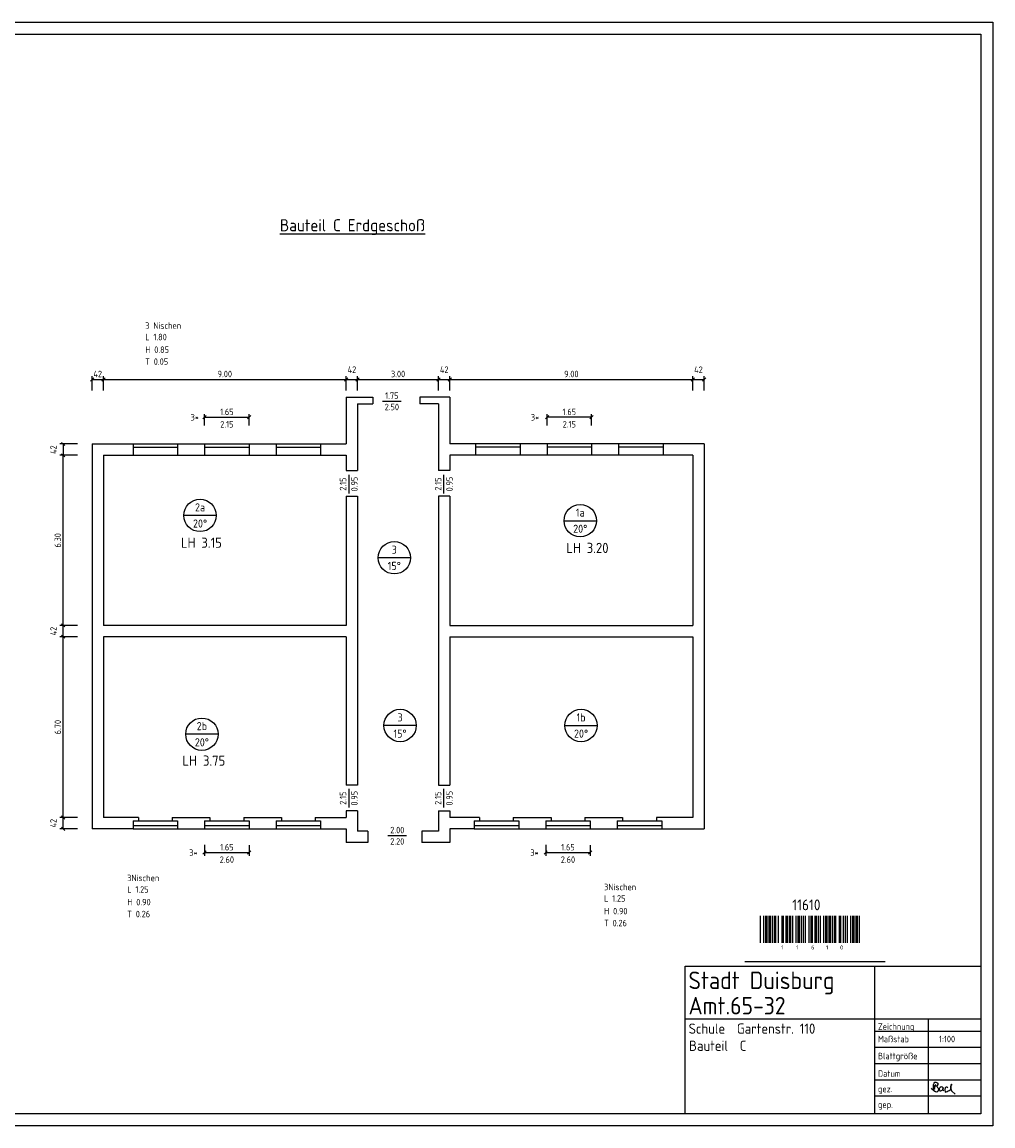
# Model space of a CAD drawing. Header units: metres. Extents: x 0 to 72, y 0 to 40.9.
# Tile 2 of 2: x 36 to 72, y 0 to 40.9. Entities that reach past the tile are written whole.
import ezdxf
from ezdxf.enums import TextEntityAlignment as Align

# ---------------------------------------------------------------- set-up
doc = ezdxf.new("R2010")
doc.units = ezdxf.units.M
doc.header["$LTSCALE"] = 0.015
doc.header["$PDMODE"] = 35
for name, color, linetype in [('BEM', 7, 'Continuous'), ('FENSTER', 4, 'Continuous'), ('RAHMEN', 7, 'Continuous'), ('RAHMEN-TEXT', 7, 'Continuous'), ('TEXT', 7, 'Continuous'), ('WAND', 62, 'Continuous')]:
    doc.layers.add(name, color=color, linetype=linetype)
doc.styles.add('ISOCP', font='isocp.shx', dxfattribs={"height": 0.24})
doc.dimstyles.new('METER_2S', dxfattribs={"dimtxt": 0.24, "dimasz": 0.12, "dimexe": 0.12, "dimexo": 0.12, "dimgap": 0.08, "dimtad": 1, "dimdec": 0, "dimlfac": 100, "dimzin": 5, "dimdsep": 46, "dimtxsty": 'ISOCP', "dimblk1": 'OBLIQUE', "dimblk2": 'OBLIQUE', "dimsah": 1, "dimcen": 0, "dimclrd": 256, "dimclre": 256, "dimclrt": 256, "dimadec": 0, "dimazin": 0, "dimtfac": 1, "dimtdec": 0, "dimtofl": 0, "dimtmove": 2, "dimatfit": 3, "dimldrblk": 'DOT', "dimfxl": 0, "dimtolj": 1, "dimtzin": 0, "dimlwd": -1, "dimlwe": -1, "dimarcsym": 0})

# ---------------------------------------------------------------- blocks, each defined once
blk = doc.blocks.new('_OBLIQUE')
at = {"color": 0, "linetype": 'ByBlock'}
blk.add_line((-0.5, -0.5), (0.5, 0.5), dxfattribs=at)
blk = doc.blocks.new('*D30')
at = {"layer": 'BEM'}
for p, q in [((38.028, 25.267), (37.378, 25.267)), ((37.498, 25.267), (37.498, 24.847)), ((38.028, 24.847), (37.378, 24.847))]:
    blk.add_line(p, q, dxfattribs=at)
at = {"layer": 'DEFPOINTS', "color": 0}
for p in [(38.148, 25.267), (37.498, 24.847), (38.148, 24.847)]:
    blk.add_point(p, dxfattribs=at)
at = {"layer": 'BEM', "xscale": 0.12, "yscale": 0.12, "zscale": 0.12}
for p, rotation in [((37.498, 25.267), 90), ((37.498, 24.847), 270)]:
    blk.add_blockref('_OBLIQUE', p, dxfattribs=dict(at, rotation=rotation))
at = {"layer": 'BEM', "insert": (37.138, 25.057), "char_height": 0.24, "attachment_point": 5, "rotation": 90, "style": 'ISOCP'}
blk.add_mtext('\\A1;42', dxfattribs=at)
blk = doc.blocks.new('_Dot')
at = {"color": 0, "linetype": 'ByBlock', "lineweight": -2}
blk.add_line((-0.5, 0), (-1, 0), dxfattribs=at)
at = {"color": 0, "linetype": 'ByBlock', "const_width": 0.5}
blk.add_lwpolyline([(-0.25, 0, 1), (0.25, 0, 1)], format="xyb", close=True, dxfattribs=at)
blk = doc.blocks.new('*D31')
at = {"layer": 'BEM'}
for p, q in [((38.568, 27.248), (38.568, 27.781)), ((38.568, 27.661), (38.988, 27.661)), ((38.988, 27.248), (38.988, 27.781))]:
    blk.add_line(p, q, dxfattribs=at)
at = {"layer": 'DEFPOINTS', "color": 0}
for p in [(38.988, 27.661), (38.568, 27.128), (38.988, 27.128)]:
    blk.add_point(p, dxfattribs=at)
at = {"layer": 'BEM', "xscale": 0.12, "yscale": 0.12, "zscale": 0.12, "rotation": 180}
blk.add_blockref('_OBLIQUE', (38.568, 27.661), dxfattribs=at)
at = {"layer": 'BEM', "xscale": 0.12, "yscale": 0.12, "zscale": 0.12}
blk.add_blockref('_OBLIQUE', (38.988, 27.661), dxfattribs=at)
at = {"layer": 'BEM', "insert": (38.778, 27.861), "char_height": 0.24, "attachment_point": 5, "style": 'ISOCP'}
blk.add_mtext('\\A1;42', dxfattribs=at)
blk = doc.blocks.new('*D32')
at = {"layer": 'BEM'}
for p, q in [((38.988, 27.248), (38.988, 27.781)), ((38.988, 27.661), (47.988, 27.661)), ((47.988, 27.248), (47.988, 27.781))]:
    blk.add_line(p, q, dxfattribs=at)
at = {"layer": 'DEFPOINTS', "color": 0}
for p in [(47.988, 27.661), (38.988, 27.128), (47.988, 27.128)]:
    blk.add_point(p, dxfattribs=at)
at = {"layer": 'BEM', "xscale": 0.12, "yscale": 0.12, "zscale": 0.12, "rotation": 180}
blk.add_blockref('_OBLIQUE', (38.988, 27.661), dxfattribs=at)
at = {"layer": 'BEM', "xscale": 0.12, "yscale": 0.12, "zscale": 0.12}
blk.add_blockref('_OBLIQUE', (47.988, 27.661), dxfattribs=at)
at = {"layer": 'BEM', "insert": (43.488, 27.861), "char_height": 0.24, "attachment_point": 5, "style": 'ISOCP'}
blk.add_mtext('\\A1;9.00', dxfattribs=at)
blk = doc.blocks.new('*D33')
at = {"layer": 'BEM'}
for p, q in [((47.988, 27.248), (47.988, 27.781)), ((47.988, 27.661), (48.408, 27.661)), ((48.408, 27.248), (48.408, 27.781))]:
    blk.add_line(p, q, dxfattribs=at)
at = {"layer": 'DEFPOINTS', "color": 0}
for p in [(48.408, 27.661), (47.988, 27.128), (48.408, 27.128)]:
    blk.add_point(p, dxfattribs=at)
at = {"layer": 'BEM', "xscale": 0.12, "yscale": 0.12, "zscale": 0.12, "rotation": 180}
blk.add_blockref('_OBLIQUE', (47.988, 27.661), dxfattribs=at)
at = {"layer": 'BEM', "xscale": 0.12, "yscale": 0.12, "zscale": 0.12}
blk.add_blockref('_OBLIQUE', (48.408, 27.661), dxfattribs=at)
at = {"layer": 'BEM', "insert": (48.198, 28.021), "char_height": 0.24, "attachment_point": 5, "style": 'ISOCP'}
blk.add_mtext('\\A1;42', dxfattribs=at)
blk = doc.blocks.new('*D20')
at = {"layer": 'BEM'}
for p, q in [((48.408, 27.248), (48.408, 27.781)), ((48.408, 27.661), (51.408, 27.661)), ((51.408, 27.248), (51.408, 27.781))]:
    blk.add_line(p, q, dxfattribs=at)
at = {"layer": 'DEFPOINTS', "color": 0}
for p in [(51.408, 27.661), (48.408, 27.128), (51.408, 27.128)]:
    blk.add_point(p, dxfattribs=at)
at = {"layer": 'BEM', "xscale": 0.12, "yscale": 0.12, "zscale": 0.12, "rotation": 180}
blk.add_blockref('_OBLIQUE', (48.408, 27.661), dxfattribs=at)
at = {"layer": 'BEM', "xscale": 0.12, "yscale": 0.12, "zscale": 0.12}
blk.add_blockref('_OBLIQUE', (51.408, 27.661), dxfattribs=at)
at = {"layer": 'BEM', "insert": (49.908, 27.861), "char_height": 0.24, "attachment_point": 5, "style": 'ISOCP'}
blk.add_mtext('\\A1;3.00', dxfattribs=at)
blk = doc.blocks.new('*D21')
at = {"layer": 'BEM'}
for p, q in [((51.408, 27.248), (51.408, 27.781)), ((51.408, 27.661), (51.828, 27.661)), ((51.828, 27.248), (51.828, 27.781))]:
    blk.add_line(p, q, dxfattribs=at)
at = {"layer": 'DEFPOINTS', "color": 0}
for p in [(51.828, 27.661), (51.408, 27.128), (51.828, 27.128)]:
    blk.add_point(p, dxfattribs=at)
at = {"layer": 'BEM', "xscale": 0.12, "yscale": 0.12, "zscale": 0.12, "rotation": 180}
blk.add_blockref('_OBLIQUE', (51.408, 27.661), dxfattribs=at)
at = {"layer": 'BEM', "xscale": 0.12, "yscale": 0.12, "zscale": 0.12}
blk.add_blockref('_OBLIQUE', (51.828, 27.661), dxfattribs=at)
at = {"layer": 'BEM', "insert": (51.618, 28.021), "char_height": 0.24, "attachment_point": 5, "style": 'ISOCP'}
blk.add_mtext('\\A1;42', dxfattribs=at)
blk = doc.blocks.new('*D22')
at = {"layer": 'BEM'}
for p, q in [((51.828, 27.248), (51.828, 27.781)), ((51.828, 27.661), (60.828, 27.661)), ((60.828, 27.248), (60.828, 27.781))]:
    blk.add_line(p, q, dxfattribs=at)
at = {"layer": 'DEFPOINTS', "color": 0}
for p in [(60.828, 27.661), (51.828, 27.128), (60.828, 27.128)]:
    blk.add_point(p, dxfattribs=at)
at = {"layer": 'BEM', "xscale": 0.12, "yscale": 0.12, "zscale": 0.12, "rotation": 180}
blk.add_blockref('_OBLIQUE', (51.828, 27.661), dxfattribs=at)
at = {"layer": 'BEM', "xscale": 0.12, "yscale": 0.12, "zscale": 0.12}
blk.add_blockref('_OBLIQUE', (60.828, 27.661), dxfattribs=at)
at = {"layer": 'BEM', "insert": (56.328, 27.861), "char_height": 0.24, "attachment_point": 5, "style": 'ISOCP'}
blk.add_mtext('\\A1;9.00', dxfattribs=at)
blk = doc.blocks.new('*D23')
at = {"layer": 'BEM'}
for p, q in [((60.828, 27.248), (60.828, 27.781)), ((60.828, 27.661), (61.248, 27.661)), ((61.248, 27.248), (61.248, 27.781))]:
    blk.add_line(p, q, dxfattribs=at)
at = {"layer": 'DEFPOINTS', "color": 0}
for p in [(61.248, 27.661), (60.828, 27.128), (61.248, 27.128)]:
    blk.add_point(p, dxfattribs=at)
at = {"layer": 'BEM', "xscale": 0.12, "yscale": 0.12, "zscale": 0.12, "rotation": 180}
blk.add_blockref('_OBLIQUE', (60.828, 27.661), dxfattribs=at)
at = {"layer": 'BEM', "xscale": 0.12, "yscale": 0.12, "zscale": 0.12}
blk.add_blockref('_OBLIQUE', (61.248, 27.661), dxfattribs=at)
at = {"layer": 'BEM', "insert": (61.038, 28.021), "char_height": 0.24, "attachment_point": 5, "style": 'ISOCP'}
blk.add_mtext('\\A1;42', dxfattribs=at)
blk = doc.blocks.new('*D24')
at = {"layer": 'BEM'}
for p, q in [((38.028, 11.427), (37.378, 11.427)), ((37.498, 11.007), (37.498, 11.427)), ((38.028, 11.007), (37.378, 11.007))]:
    blk.add_line(p, q, dxfattribs=at)
at = {"layer": 'DEFPOINTS', "color": 0}
for p in [(37.498, 11.427), (38.148, 11.427), (38.148, 11.007)]:
    blk.add_point(p, dxfattribs=at)
at = {"layer": 'BEM', "xscale": 0.12, "yscale": 0.12, "zscale": 0.12}
for p, rotation in [((37.498, 11.427), 90), ((37.498, 11.007), 270)]:
    blk.add_blockref('_OBLIQUE', p, dxfattribs=dict(at, rotation=rotation))
at = {"layer": 'BEM', "insert": (37.138, 11.217), "char_height": 0.24, "attachment_point": 5, "rotation": 90, "style": 'ISOCP'}
blk.add_mtext('\\A1;42', dxfattribs=at)
blk = doc.blocks.new('*D25')
at = {"layer": 'BEM'}
for p, q in [((38.028, 18.127), (37.378, 18.127)), ((37.498, 11.427), (37.498, 18.127)), ((38.028, 11.427), (37.378, 11.427))]:
    blk.add_line(p, q, dxfattribs=at)
at = {"layer": 'DEFPOINTS', "color": 0}
for p in [(37.498, 18.127), (38.148, 18.127), (38.148, 11.427)]:
    blk.add_point(p, dxfattribs=at)
at = {"layer": 'BEM', "xscale": 0.12, "yscale": 0.12, "zscale": 0.12}
for p, rotation in [((37.498, 18.127), 90), ((37.498, 11.427), 270)]:
    blk.add_blockref('_OBLIQUE', p, dxfattribs=dict(at, rotation=rotation))
at = {"layer": 'BEM', "insert": (37.298, 14.777), "char_height": 0.24, "attachment_point": 5, "rotation": 90, "style": 'ISOCP'}
blk.add_mtext('\\A1;6.70', dxfattribs=at)
blk = doc.blocks.new('*D26')
at = {"layer": 'BEM'}
for p, q in [((38.028, 18.547), (37.378, 18.547)), ((37.498, 18.127), (37.498, 18.547)), ((38.028, 18.127), (37.378, 18.127))]:
    blk.add_line(p, q, dxfattribs=at)
at = {"layer": 'DEFPOINTS', "color": 0}
for p in [(37.498, 18.547), (38.148, 18.547), (38.148, 18.127)]:
    blk.add_point(p, dxfattribs=at)
at = {"layer": 'BEM', "xscale": 0.12, "yscale": 0.12, "zscale": 0.12}
for p, rotation in [((37.498, 18.547), 90), ((37.498, 18.127), 270)]:
    blk.add_blockref('_OBLIQUE', p, dxfattribs=dict(at, rotation=rotation))
at = {"layer": 'BEM', "insert": (37.138, 18.337), "char_height": 0.24, "attachment_point": 5, "rotation": 90, "style": 'ISOCP'}
blk.add_mtext('\\A1;42', dxfattribs=at)
blk = doc.blocks.new('*D27')
at = {"layer": 'BEM'}
for p, q in [((38.028, 24.847), (37.378, 24.847)), ((37.498, 18.547), (37.498, 24.847)), ((38.028, 18.547), (37.378, 18.547))]:
    blk.add_line(p, q, dxfattribs=at)
at = {"layer": 'DEFPOINTS', "color": 0}
for p in [(37.498, 24.847), (38.148, 24.847), (38.148, 18.547)]:
    blk.add_point(p, dxfattribs=at)
at = {"layer": 'BEM', "xscale": 0.12, "yscale": 0.12, "zscale": 0.12}
for p, rotation in [((37.498, 24.847), 90), ((37.498, 18.547), 270)]:
    blk.add_blockref('_OBLIQUE', p, dxfattribs=dict(at, rotation=rotation))
at = {"layer": 'BEM', "insert": (37.298, 21.697), "char_height": 0.24, "attachment_point": 5, "rotation": 90, "style": 'ISOCP'}
blk.add_mtext('\\A1;6.30', dxfattribs=at)
blk = doc.blocks.new('*D28')
at = {"layer": 'BEM'}
for p, q in [((42.738, 25.957), (42.738, 26.377)), ((42.738, 26.257), (44.388, 26.257)), ((44.388, 25.957), (44.388, 26.377))]:
    blk.add_line(p, q, dxfattribs=at)
at = {"layer": 'DEFPOINTS', "color": 0}
for p in [(44.388, 26.257), (42.738, 25.837), (44.388, 25.837)]:
    blk.add_point(p, dxfattribs=at)
at = {"layer": 'BEM', "xscale": 0.12, "yscale": 0.12, "zscale": 0.12, "rotation": 180}
blk.add_blockref('_OBLIQUE', (42.738, 26.257), dxfattribs=at)
at = {"layer": 'BEM', "xscale": 0.12, "yscale": 0.12, "zscale": 0.12}
blk.add_blockref('_OBLIQUE', (44.388, 26.257), dxfattribs=at)
at = {"layer": 'BEM', "insert": (43.563, 26.457), "char_height": 0.24, "attachment_point": 5, "style": 'ISOCP'}
blk.add_mtext('\\A1;1.65', dxfattribs=at)
blk = doc.blocks.new('*D29')
at = {"layer": 'BEM'}
for p, q in [((55.428, 25.957), (55.428, 26.377)), ((57.078, 26.257), (55.428, 26.257)), ((57.078, 25.957), (57.078, 26.377))]:
    blk.add_line(p, q, dxfattribs=at)
at = {"layer": 'DEFPOINTS', "color": 0}
for p in [(55.428, 26.257), (55.428, 25.837), (57.078, 25.837)]:
    blk.add_point(p, dxfattribs=at)
at = {"layer": 'BEM', "xscale": 0.12, "yscale": 0.12, "zscale": 0.12, "rotation": 180}
blk.add_blockref('_OBLIQUE', (55.428, 26.257), dxfattribs=at)
at = {"layer": 'BEM', "xscale": 0.12, "yscale": 0.12, "zscale": 0.12}
blk.add_blockref('_OBLIQUE', (57.078, 26.257), dxfattribs=at)
at = {"layer": 'BEM', "insert": (56.253, 26.457), "char_height": 0.24, "attachment_point": 5, "style": 'ISOCP'}
blk.add_mtext('\\A1;1.65', dxfattribs=at)
blk = doc.blocks.new('*D34')
at = {"layer": 'BEM'}
for p, q in [((55.378, 10.417), (55.378, 10.007)), ((57.028, 10.407), (57.028, 10.007)), ((55.378, 10.127), (57.028, 10.127))]:
    blk.add_line(p, q, dxfattribs=at)
at = {"layer": 'DEFPOINTS', "color": 0}
for p in [(55.378, 10.537), (57.028, 10.527), (57.028, 10.127)]:
    blk.add_point(p, dxfattribs=at)
at = {"layer": 'BEM', "xscale": 0.12, "yscale": 0.12, "zscale": 0.12, "rotation": 180}
blk.add_blockref('_OBLIQUE', (55.378, 10.127), dxfattribs=at)
at = {"layer": 'BEM', "xscale": 0.12, "yscale": 0.12, "zscale": 0.12}
blk.add_blockref('_OBLIQUE', (57.028, 10.127), dxfattribs=at)
at = {"layer": 'BEM', "insert": (56.203, 10.327), "char_height": 0.24, "attachment_point": 5, "style": 'ISOCP'}
blk.add_mtext('\\A1;1.65', dxfattribs=at)
blk = doc.blocks.new('*D35')
at = {"layer": 'BEM'}
for p, q in [((42.738, 10.417), (42.738, 10.007)), ((44.388, 10.407), (44.388, 10.007)), ((42.738, 10.127), (44.388, 10.127))]:
    blk.add_line(p, q, dxfattribs=at)
at = {"layer": 'DEFPOINTS', "color": 0}
for p in [(42.738, 10.537), (44.388, 10.527), (44.388, 10.127)]:
    blk.add_point(p, dxfattribs=at)
at = {"layer": 'BEM', "xscale": 0.12, "yscale": 0.12, "zscale": 0.12, "rotation": 180}
blk.add_blockref('_OBLIQUE', (42.738, 10.127), dxfattribs=at)
at = {"layer": 'BEM', "xscale": 0.12, "yscale": 0.12, "zscale": 0.12}
blk.add_blockref('_OBLIQUE', (44.388, 10.127), dxfattribs=at)
at = {"layer": 'BEM', "insert": (43.563, 10.327), "char_height": 0.24, "attachment_point": 5, "style": 'ISOCP'}
blk.add_mtext('\\A1;1.65', dxfattribs=at)

msp = doc.modelspace()

# ---------------------------------------------------------------- linework, layer by layer
at = {"layer": 'FENSTER'}
for p, q in [((40.088, 25.267), (41.738, 25.267)), ((40.088, 25.147), (41.738, 25.147)), ((42.738, 25.267), (44.388, 25.267)), ((42.738, 25.147), (44.388, 25.147)), ((45.388, 25.267), (47.038, 25.267)), ((45.388, 25.147), (47.038, 25.147)), ((54.428, 25.267), (52.778, 25.267)), ((54.428, 25.147), (52.778, 25.147)), ((57.078, 25.267), (55.428, 25.267)), ((57.078, 25.147), (55.428, 25.147)), ((59.728, 25.267), (58.078, 25.267)), ((59.728, 25.147), (58.078, 25.147)), ((40.088, 24.847), (41.738, 24.847)), ((42.738, 24.847), (44.388, 24.847)), ((45.388, 24.847), (47.038, 24.847)), ((54.428, 24.847), (52.778, 24.847)), ((57.078, 24.847), (55.428, 24.847)), ((59.728, 24.847), (58.078, 24.847)), ((40.088, 11.127), (41.738, 11.127)), ((40.288, 11.307), (41.538, 11.307)), ((42.738, 11.127), (44.388, 11.127)), ((42.938, 11.307), (44.188, 11.307)), ((45.388, 11.127), (47.038, 11.127)), ((45.588, 11.307), (46.838, 11.307)), ((52.728, 11.127), (54.378, 11.127)), ((52.928, 11.307), (54.178, 11.307)), ((55.378, 11.127), (57.028, 11.127)), ((55.578, 11.307), (56.828, 11.307)), ((58.028, 11.127), (59.678, 11.127)), ((58.228, 11.307), (59.478, 11.307)), ((40.088, 11.007), (41.738, 11.007)), ((42.738, 11.007), (44.388, 11.007)), ((45.388, 11.007), (47.038, 11.007)), ((52.728, 11.007), (54.378, 11.007)), ((55.378, 11.007), (57.028, 11.007)), ((58.028, 11.007), (59.678, 11.007))]:
    msp.add_line(p, q, dxfattribs=at)
at = {"layer": 'RAHMEN'}
for p, q in [((63.335, 6.79), (63.335, 7.79)), ((63.46, 6.79), (63.46, 7.79)), ((63.535, 6.79), (63.535, 7.79)), ((63.585, 6.79), (63.585, 7.79)), ((63.66, 6.79), (63.66, 7.79)), ((63.71, 6.79), (63.71, 7.79)), ((63.785, 6.79), (63.785, 7.79)), ((63.86, 6.79), (63.86, 7.79)), ((63.91, 6.79), (63.91, 7.79)), ((64.01, 6.79), (64.01, 7.79)), ((64.135, 6.79), (64.135, 7.79)), ((64.185, 6.79), (64.185, 7.79)), ((64.285, 6.79), (64.285, 7.79)), ((64.335, 6.79), (64.335, 7.79)), ((64.41, 6.79), (64.41, 7.79)), ((64.46, 6.79), (64.46, 7.79)), ((64.535, 6.79), (64.535, 7.79)), ((64.66, 6.79), (64.66, 7.79)), ((64.735, 6.79), (64.735, 7.79)), ((64.785, 6.79), (64.785, 7.79)), ((64.86, 6.79), (64.86, 7.79)), ((64.935, 6.79), (64.935, 7.79)), ((65.01, 6.79), (65.01, 7.79)), ((65.135, 6.79), (65.135, 7.79)), ((65.21, 6.79), (65.21, 7.79)), ((65.26, 6.79), (65.26, 7.79)), ((65.36, 6.79), (65.36, 7.79)), ((65.41, 6.79), (65.41, 7.79)), ((65.485, 6.79), (65.485, 7.79)), ((65.56, 6.79), (65.56, 7.79)), ((65.685, 6.79), (65.685, 7.79)), ((65.76, 6.79), (65.76, 7.79)), ((65.81, 6.79), (65.81, 7.79)), ((65.885, 6.79), (65.885, 7.79)), ((65.935, 6.79), (65.935, 7.79)), ((66.01, 6.79), (66.01, 7.79)), ((66.085, 6.79), (66.085, 7.79)), ((66.135, 6.79), (66.135, 7.79)), ((66.26, 6.79), (66.26, 7.79)), ((66.31, 6.79), (66.31, 7.79)), ((66.41, 6.79), (66.41, 7.79)), ((66.485, 6.79), (66.485, 7.79)), ((66.56, 6.79), (66.56, 7.79)), ((66.685, 6.79), (66.685, 7.79)), ((66.76, 6.79), (66.76, 7.79)), ((66.81, 6.79), (66.81, 7.79)), ((66.885, 6.79), (66.885, 7.79)), ((66.935, 6.79), (66.935, 7.79)), ((67.01, 6.79), (67.01, 7.79)), ((62.761, 6.09), (67.961, 6.09)), ((67.56, 5.92), (67.56, 0.45)), ((69.555, 3.95), (69.555, 0.45))]:
    msp.add_line(p, q, dxfattribs=at)
for points in [[(71.95, 0), (0, 0), (0, 40.9), (71.95, 40.9)], [(71.5, 0.45), (2, 0.45), (2, 40.45), (71.5, 40.45)], [(71.5, 0.45), (60.55, 0.45), (60.55, 5.92), (71.5, 5.92)]]:
    msp.add_lwpolyline(points, close=True, dxfattribs=at)
for points in [[(67.579, 3.95), (60.55, 3.95)], [(71.5, 3.95), (67.579, 3.95)], [(71.5, 3.5), (67.56, 3.5)], [(71.53, 2.9), (67.56, 2.9)], [(71.5, 2.3), (67.56, 2.3)], [(71.5, 1.7), (67.56, 1.7)], [(69.773, 1.295), (69.754, 1.394), (69.75, 1.53), (69.769, 1.579), (69.802, 1.621), (69.833, 1.622), (69.889, 1.596), (69.919, 1.552), (69.871, 1.49), (69.869, 1.472), (69.896, 1.42), (69.934, 1.382), (69.935, 1.355), (69.907, 1.273), (69.869, 1.256), (69.819, 1.265), (69.758, 1.305), (69.694, 1.359), (69.671, 1.404)], [(69.759, 1.367), (69.798, 1.389), (69.802, 1.453), (69.801, 1.498), (69.818, 1.52), (69.835, 1.541)], [(69.869, 1.472), (69.802, 1.47)], [(70.101, 1.412), (70.07, 1.442), (70.036, 1.449), (69.991, 1.427), (69.966, 1.399), (69.956, 1.373), (69.966, 1.331), (69.984, 1.297), (70.021, 1.297), (70.064, 1.319), (70.095, 1.35), (70.101, 1.412), (70.095, 1.35), (70.118, 1.301)], [(70.277, 1.408), (70.25, 1.442), (70.218, 1.44), (70.194, 1.425), (70.175, 1.409), (70.164, 1.354), (70.182, 1.255), (70.252, 1.273), (70.293, 1.295), (70.327, 1.316), (70.363, 1.337), (70.379, 1.353), (70.394, 1.373), (70.391, 1.459), (70.401, 1.507), (70.423, 1.542), (70.401, 1.507), (70.391, 1.459), (70.393, 1.397), (70.394, 1.373), (70.42, 1.295), (70.552, 1.177)], [(71.5, 1.1), (67.56, 1.1)]]:
    msp.add_lwpolyline(points, dxfattribs=at)
at = {"layer": 'TEXT'}
for p, q in [((50.022, 26.838), (49.332, 26.838)), ((48.088, 24.127), (48.088, 23.437)), ((51.593, 24.127), (51.593, 23.437)), ((43.17, 22.62), (41.97, 22.62)), ((56.058, 22.426), (57.258, 22.426)), ((50.368, 21.051), (49.168, 21.051)), ((50.583, 14.836), (49.383, 14.836)), ((56.088, 14.836), (57.288, 14.836)), ((43.239, 14.514), (42.039, 14.514)), ((48.088, 12.487), (48.088, 11.797)), ((51.591, 12.487), (51.591, 11.797)), ((50.224, 10.743), (49.534, 10.743))]:
    msp.add_line(p, q, dxfattribs=at)
for centre in [(42.57, 22.62), (56.658, 22.426), (49.768, 21.051), (49.983, 14.836), (56.688, 14.836), (42.639, 14.514)]:
    msp.add_circle(centre, 0.6, dxfattribs=at)
at = {"layer": 'WAND'}
for p, q in [((47.988, 27.007), (47.988, 25.267)), ((47.988, 27.007), (48.97, 27.007)), ((48.97, 27.007), (48.97, 26.757)), ((50.72, 27.007), (50.72, 26.757)), ((51.828, 27.007), (50.72, 27.007)), ((51.828, 27.007), (51.828, 25.267)), ((48.408, 26.757), (48.97, 26.757)), ((48.408, 26.757), (48.408, 24.287)), ((51.408, 26.757), (50.72, 26.757)), ((51.408, 26.757), (51.408, 24.287)), ((38.568, 25.267), (38.568, 11.007)), ((38.568, 25.267), (40.088, 25.267)), ((40.088, 25.267), (40.088, 24.847)), ((41.738, 25.267), (41.738, 24.847)), ((41.738, 25.267), (42.738, 25.267)), ((42.738, 25.267), (42.738, 24.847)), ((44.388, 25.267), (44.388, 24.847)), ((44.388, 25.267), (45.388, 25.267)), ((45.388, 25.267), (45.388, 24.847)), ((47.038, 25.267), (47.988, 25.267)), ((47.038, 25.267), (47.038, 24.847)), ((52.778, 25.267), (51.828, 25.267)), ((52.778, 25.267), (52.778, 24.847)), ((54.428, 25.267), (54.428, 24.847)), ((55.428, 25.267), (54.428, 25.267)), ((55.428, 25.267), (55.428, 24.847)), ((57.078, 25.267), (57.078, 24.847)), ((58.078, 25.267), (57.078, 25.267)), ((58.078, 25.267), (58.078, 24.847)), ((59.728, 25.267), (59.728, 24.847)), ((61.248, 25.267), (59.728, 25.267)), ((61.248, 25.267), (61.248, 11.007)), ((38.988, 24.847), (38.988, 18.547)), ((38.988, 24.847), (40.088, 24.847)), ((41.738, 24.847), (42.738, 24.847)), ((44.388, 24.847), (45.388, 24.847)), ((47.038, 24.847), (47.988, 24.847)), ((47.988, 24.847), (47.988, 24.287)), ((52.778, 24.847), (51.828, 24.847)), ((51.828, 24.847), (51.828, 24.287)), ((55.428, 24.847), (54.428, 24.847)), ((58.078, 24.847), (57.078, 24.847)), ((60.828, 24.847), (59.728, 24.847)), ((60.828, 24.847), (60.828, 18.547)), ((47.988, 24.287), (48.408, 24.287)), ((51.828, 24.287), (51.408, 24.287)), ((47.988, 23.337), (48.408, 23.337)), ((47.988, 23.337), (47.988, 18.547)), ((48.408, 23.337), (48.408, 12.627)), ((51.828, 23.337), (51.408, 23.337)), ((51.408, 23.337), (51.408, 12.627)), ((51.828, 23.337), (51.828, 18.547)), ((47.988, 18.547), (38.988, 18.547)), ((51.828, 18.547), (60.828, 18.547)), ((38.988, 18.127), (38.988, 11.427)), ((47.988, 18.127), (38.988, 18.127)), ((47.988, 18.127), (47.988, 12.627)), ((51.828, 18.127), (60.828, 18.127)), ((51.828, 18.127), (51.828, 12.627)), ((60.828, 18.127), (60.828, 11.427)), ((48.408, 12.627), (47.988, 12.627)), ((51.408, 12.627), (51.828, 12.627)), ((48.408, 11.677), (47.988, 11.677)), ((47.988, 11.677), (47.988, 11.427)), ((48.408, 11.677), (48.408, 10.927)), ((51.408, 11.677), (51.828, 11.677)), ((51.408, 11.677), (51.408, 10.927)), ((51.828, 11.677), (51.828, 11.427)), ((40.288, 11.427), (38.988, 11.427)), ((40.088, 11.307), (40.088, 11.007)), ((40.088, 11.307), (40.288, 11.307)), ((40.288, 11.427), (40.288, 11.307)), ((41.538, 11.427), (42.938, 11.427)), ((41.538, 11.427), (41.538, 11.307)), ((41.538, 11.307), (41.738, 11.307)), ((41.738, 11.307), (41.738, 11.007)), ((42.738, 11.307), (42.738, 11.007)), ((42.738, 11.307), (42.938, 11.307)), ((42.938, 11.427), (42.938, 11.307)), ((44.188, 11.427), (44.188, 11.307)), ((44.188, 11.427), (45.588, 11.427)), ((44.188, 11.307), (44.388, 11.307)), ((44.388, 11.307), (44.388, 11.007)), ((45.388, 11.307), (45.388, 11.007)), ((45.388, 11.307), (45.588, 11.307)), ((45.588, 11.427), (45.588, 11.307)), ((46.838, 11.427), (46.838, 11.307)), ((46.838, 11.427), (47.988, 11.427)), ((46.838, 11.307), (47.038, 11.307)), ((47.038, 11.307), (47.038, 11.007)), ((52.928, 11.427), (51.828, 11.427)), ((52.728, 11.307), (52.728, 11.007)), ((52.728, 11.307), (52.928, 11.307)), ((52.928, 11.427), (52.928, 11.307)), ((54.178, 11.427), (54.178, 11.307)), ((54.178, 11.427), (55.578, 11.427)), ((54.178, 11.307), (54.378, 11.307)), ((54.378, 11.307), (54.378, 11.007)), ((55.378, 11.307), (55.378, 11.007)), ((55.378, 11.307), (55.578, 11.307)), ((55.578, 11.427), (55.578, 11.307)), ((56.828, 11.427), (56.828, 11.307)), ((56.828, 11.427), (58.228, 11.427)), ((56.828, 11.307), (57.028, 11.307)), ((57.028, 11.307), (57.028, 11.007)), ((58.028, 11.307), (58.028, 11.007)), ((58.028, 11.307), (58.228, 11.307)), ((58.228, 11.427), (58.228, 11.307)), ((60.828, 11.427), (59.478, 11.427)), ((59.478, 11.427), (59.478, 11.307)), ((59.478, 11.307), (59.678, 11.307)), ((59.678, 11.307), (59.678, 11.007)), ((40.088, 11.007), (38.568, 11.007)), ((41.738, 11.007), (42.738, 11.007)), ((44.388, 11.007), (45.388, 11.007)), ((47.038, 11.007), (47.988, 11.007)), ((47.988, 11.007), (47.988, 10.507)), ((48.787, 10.927), (48.408, 10.927)), ((48.787, 10.927), (48.787, 10.507)), ((51.408, 10.927), (50.787, 10.927)), ((50.787, 10.927), (50.787, 10.507)), ((51.828, 11.007), (51.828, 10.507)), ((52.728, 11.007), (51.828, 11.007)), ((54.378, 11.007), (55.378, 11.007)), ((57.028, 11.007), (58.028, 11.007)), ((59.678, 11.007), (61.248, 11.007)), ((48.787, 10.507), (47.988, 10.507)), ((51.828, 10.507), (50.787, 10.507))]:
    msp.add_line(p, q, dxfattribs=at)

# ---------------------------------------------------------------- texts
at = {"layer": 'BEM', "style": 'ISOCP'}
for s, p in [('3*', (42.374, 26.257)), ('3*', (54.982, 26.257)), ('2.15', (43.563, 25.997)), ('2.15', (56.253, 25.997)), ('3*', (42.323, 10.127)), ('3*', (54.963, 10.127)), ('2.60', (43.563, 9.867)), ('2.60', (56.203, 9.867))]:
    msp.add_text(s, height=0.24, dxfattribs=at).set_placement(p, align=Align.MIDDLE)
at = {"layer": 'RAHMEN-TEXT', "style": 'ISOCP'}
for s, height, p in [('11610', 0.4, (64.515, 7.991)), ('1', 0.15, (64.099, 6.537)), ('1', 0.15, (64.656, 6.537)), ('6', 0.15, (65.213, 6.537)), ('1', 0.15, (65.761, 6.537)), ('0', 0.15, (66.285, 6.537))]:
    msp.add_text(s, height=height, rotation=360, dxfattribs=at).set_placement(p)
for s, height, p in [('Stadt Duisburg', 0.65, (60.67, 5.07)), ('Amt.65-32', 0.65, (60.67, 4.13)), ('Schule  Gartenstr. 110', 0.38, (60.675, 3.415)), ('Zeichnung', 0.24, (67.69, 3.56)), ('Maßstab', 0.24, (67.69, 3.1)), ('1:100', 0.24, (69.95, 3.1)), ('Bauteil  C', 0.38, (60.692, 2.781)), ('Blattgröße', 0.24, (67.69, 2.47)), ('Datum', 0.24, (67.69, 1.82)), ('gez.', 0.24, (67.69, 1.25)), ('gep.', 0.24, (67.69, 0.67))]:
    msp.add_text(s, height=height, dxfattribs=at).set_placement(p)
at = {"layer": 'TEXT', "style": 'ISOCP'}
for s, height, p in [('%%UBauteil C Erdgeschoß', 0.45, (45.53, 33.147)), ('3 Nischen', 0.24, (40.539, 29.535)), ('L 1.80', 0.24, (40.539, 29.11)), ('H 0.85', 0.24, (40.539, 28.641)), ('T 0.05', 0.24, (40.539, 28.199)), ('LH 3.15', 0.38, (41.86, 21.42)), ('LH 3.20', 0.38, (56.14, 21.226)), ('LH 3.75', 0.38, (41.919, 13.344)), ('3Nischen', 0.24, (39.872, 9.068)), ('L 1.25', 0.24, (39.872, 8.642)), ('3Nischen', 0.24, (57.541, 8.733)), ('H 0.90', 0.24, (39.872, 8.174)), ('L 1.25', 0.24, (57.541, 8.308)), ('T 0.26', 0.24, (39.872, 7.731)), ('H 0.90', 0.24, (57.541, 7.839)), ('T 0.26', 0.24, (57.541, 7.397))]:
    msp.add_text(s, height=height, dxfattribs=at).set_placement(p)
for s, height, p in [('1.75', 0.24, (49.677, 27.058)), ('2.50', 0.24, (49.677, 26.638)), ('2a', 0.3, (42.57, 22.92)), ('1a', 0.3, (56.658, 22.726)), ('20%%D', 0.3, (42.57, 22.32)), ('20%%D', 0.3, (56.658, 22.126)), ('3', 0.3, (49.768, 21.351)), ('15%%D', 0.3, (49.768, 20.751)), ('3', 0.3, (49.983, 15.136)), ('1b', 0.3, (56.688, 15.136)), ('2b', 0.3, (42.639, 14.814)), ('15%%D', 0.3, (49.983, 14.536)), ('20%%D', 0.3, (56.688, 14.536)), ('20%%D', 0.3, (42.639, 14.214)), ('2.00', 0.24, (49.879, 10.963)), ('2.20', 0.24, (49.879, 10.543))]:
    msp.add_text(s, height=height, dxfattribs=at).set_placement(p, align=Align.MIDDLE)
for s, p in [('2.15', (47.868, 23.782)), ('0.95', (48.288, 23.782)), ('2.15', (51.393, 23.782)), ('0.95', (51.813, 23.782)), ('2.15', (47.868, 12.142)), ('0.95', (48.288, 12.142)), ('2.15', (51.391, 12.142)), ('0.95', (51.811, 12.142))]:
    msp.add_text(s, height=0.24, rotation=90, dxfattribs=at).set_placement(p, align=Align.MIDDLE)

# ---------------------------------------------------------------- dimensions: what is measured, and where the dimension line sits
at = {"layer": 'BEM'}
dim = msp.add_linear_dim(base=(38.988, 27.661), p1=(38.568, 27.128), p2=(38.988, 27.128), dimstyle='METER_2S', dxfattribs=at)
dim.commit()
dim.dimension.update_dxf_attribs({"geometry": '*D31', "text_midpoint": (38.778, 27.861), "dimtype": 160})
for base, p1, p2, picture, middle in [((47.988, 27.661), (38.988, 27.128), (47.988, 27.128), '*D32', (43.488, 27.861)), ((51.408, 27.661), (48.408, 27.128), (51.408, 27.128), '*D20', (49.908, 27.861)), ((60.828, 27.661), (51.828, 27.128), (60.828, 27.128), '*D22', (56.328, 27.861)), ((44.388, 26.257), (42.738, 25.837), (44.388, 25.837), '*D28', (43.563, 26.457)), ((44.388, 10.127), (42.738, 10.537), (44.388, 10.527), '*D35', (43.563, 10.327)), ((57.028, 10.127), (55.378, 10.537), (57.028, 10.527), '*D34', (56.203, 10.327))]:
    dim = msp.add_linear_dim(base=base, p1=p1, p2=p2, dimstyle='METER_2S', override={"dimdec": 2, "dimlfac": 1}, dxfattribs=at)
    dim.commit()
    dim.dimension.update_dxf_attribs({"geometry": picture, "text_midpoint": middle})
for base, p1, p2, picture, middle in [((48.408, 27.661), (47.988, 27.128), (48.408, 27.128), '*D33', (48.198, 28.021)), ((51.828, 27.661), (51.408, 27.128), (51.828, 27.128), '*D21', (51.618, 28.021)), ((61.248, 27.661), (60.828, 27.128), (61.248, 27.128), '*D23', (61.038, 28.021))]:
    dim = msp.add_linear_dim(base=base, p1=p1, p2=p2, dimstyle='METER_2S', dxfattribs=at)
    dim.commit()
    dim.dimension.update_dxf_attribs({"geometry": picture, "text_midpoint": middle})
for base, p1, p2, angle, picture, middle in [((55.428, 26.257), (57.078, 25.837), (55.428, 25.837), 180, '*D29', (56.253, 26.457)), ((37.498, 24.847), (38.148, 18.547), (38.148, 24.847), 90, '*D27', (37.298, 21.697)), ((37.498, 18.127), (38.148, 11.427), (38.148, 18.127), 90, '*D25', (37.298, 14.777))]:
    dim = msp.add_linear_dim(base=base, p1=p1, p2=p2, angle=angle, dimstyle='METER_2S', override={"dimdec": 2, "dimlfac": 1}, dxfattribs=at)
    dim.commit()
    dim.dimension.update_dxf_attribs({"geometry": picture, "text_midpoint": middle})
for base, p1, p2, picture, middle in [((37.498, 24.847), (38.148, 25.267), (38.148, 24.847), '*D30', (37.138, 25.057)), ((37.498, 18.547), (38.148, 18.127), (38.148, 18.547), '*D26', (37.138, 18.337)), ((37.498, 11.427), (38.148, 11.007), (38.148, 11.427), '*D24', (37.138, 11.217))]:
    dim = msp.add_linear_dim(base=base, p1=p1, p2=p2, angle=90, dimstyle='METER_2S', dxfattribs=at)
    dim.commit()
    dim.dimension.update_dxf_attribs({"geometry": picture, "text_midpoint": middle})

doc.saveas('drawing.dxf')
